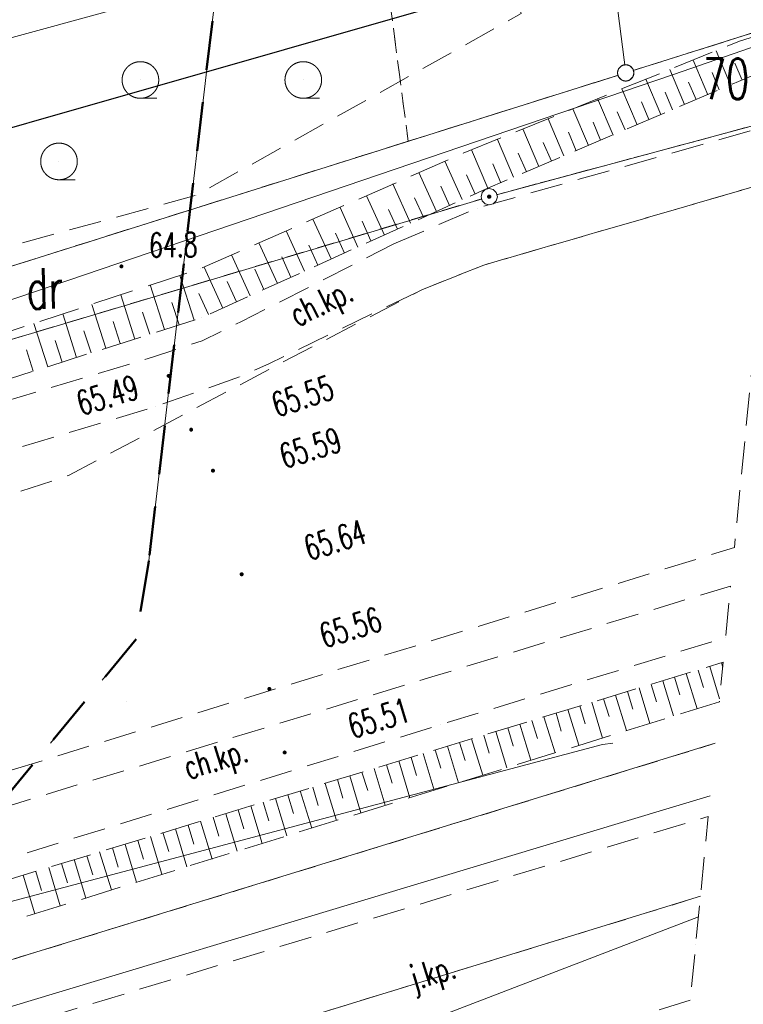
# Model space of a CAD drawing. Header units: millimetres. Extents: x 6487905018 to 6488192500, y 5882180700 to 5882375224.
# Tile 171 of 256: x 6488073816 to 6488096030, y 5882214140 to 5882244363. Entities that reach past the tile are written whole.
import ezdxf
from ezdxf.xclip import XClip

# ---------------------------------------------------------------- set-up
doc = ezdxf.new("R2010")
doc.units = ezdxf.units.MM
doc.header["$MEASUREMENT"] = 0
doc.header["$XCLIPFRAME"] = 2
for name, pattern in [('L_0_03', [1000, 500, -500]), ('L_0_04', [1500, 1000, -500]), ('L_0_05', [1750, 1250, -500]), ('L_0_08', [2500, 1500, -1000]), ('Wipeout_Contour', [1000, 0, -1000])]:
    doc.linetypes.add(name, pattern=pattern)
for name, color, linetype in [('Mapa cyfrowa', 7, 'Continuous'), ('Zamość 06.10._2_202_Punkt_graniczny_stabilizowany_trwale', 7, 'Continuous'), ('Zamość 06.10._2_203_Punkt_zalamania_granicy_dzialki_nie_stabilizowany', 7, 'Continuous'), ('Zamość 06.10._2_Mapa cyfrowa', 7, 'Continuous')]:
    doc.layers.add(name, color=color, linetype=linetype)
for name, color, linetype, lineweight in [('Zakres_Nr_pióra__141', 7, 'Continuous', 50), ('Zamość 06.10._2_000_Inne__niezydentyfikowane__Nr_pióra__7', 7, 'Continuous', 5), ('Zamość 06.10._2_0_Nr_pióra__7', 7, 'Continuous', 5), ('Zamość 06.10._2_202_Punkt_graniczny_stabilizowany_trwale_Nr_pióra__7', 7, 'Continuous', 5), ('Zamość 06.10._2_203_Punkt_zalamania_granicy_dzialki_nie_stabilizowany_Nr_pióra__7', 7, 'Continuous', 5), ('Zamość 06.10._2_210_Oznaczenie_uzytku_Nr_pióra__96', 8, 'Continuous', 15), ('Zamość 06.10._2_211_Nr_dzialki_Nr_pióra__96', 8, 'Continuous', 15), ('Zamość 06.10._2_217_Granica_konturu_klasyfikcyjnego_Nr_pióra__96', 8, 'Continuous', 15), ('Zamość 06.10._2_218_Granica_uzytku_Nr_pióra__96', 8, 'Continuous', 15), ('Zamość 06.10._2_219_Linia_granicy_Nr_pióra__96', 8, 'Continuous', 15), ('Zamość 06.10._2_chodnik__powierzchnia__Atr17_Nr_pióra__7', 7, 'Continuous', 5), ('Zamość 06.10._2_chodnik__powierzchnia__Nr_pióra__7', 7, 'Continuous', 5), ('Zamość 06.10._2_jezdnia__powierzchnia__Atr17_Nr_pióra__7', 7, 'Continuous', 5), ('Zamość 06.10._2_jezdnia__powierzchnia__Nr_pióra__7', 7, 'Continuous', 5), ('Zamość 06.10._2_opis_h_Nr_pióra__7', 7, 'Continuous', 5), ('Zamość 06.10._2_przewod_elektroenergetyczny__linia__Nr_pióra__1', 7, 'Continuous', 0), ('Zamość 06.10._2_przewod_gazowy__linia__Nr_pióra__40', 2, 'Continuous', 30), ('Zamość 06.10._2_przewod_telekomunikacyjny__linia__Nr_pióra__30', 7, 'Continuous', 5), ('Zamość 06.10._2_przewod_wodociagowy__linia__Nr_pióra__5', 7, 'Continuous', 5), ('Zamość 06.10._2_skarpa_nieumocniona__powierzchnia__Nr_pióra__7', 7, 'Continuous', 5), ('Zamość 06.10._2_zadrzewienie__powierzchnia____symbol_Nr_pióra__7', 7, 'Continuous', 5), ('Zamość 06.10._2_zadrzewienie__powierzchnia__Nr_pióra__7', 7, 'Continuous', 5), ('Zamość 06.10._2_Zakres_Nr_pióra__7', 7, 'Continuous', 5)]:
    doc.layers.add(name, color=color, linetype=linetype, lineweight=lineweight)
doc.styles.add('GENERATED_STYLE_1', font='Simplex.shx')

# ---------------------------------------------------------------- blocks, each defined once
blk = doc.blocks.new('Rysunek_1_2')
at = {"color": 254, "linetype": 'Wipeout_Contour', "lineweight": 0, "ltscale": 70061284114.24681}
blk.add_wipeout([(6487915525.867126, 5882181505.900702), (6488146644.289524, 5882181505.900702), (6488146644.289524, 5882373115.540435), (6488107628.768834, 5882373115.540435), (6488107628.768834, 5882320263.490532), (6488101226.436201, 5882320263.490532), (6488101226.436201, 5882373115.540435), (6487915525.867126, 5882373115.540435)], dxfattribs=at).dxf.layer = 'Zamość 06.10._2_Mapa cyfrowa'
at = {"layer": 'Zamość 06.10._2_0_Nr_pióra__7', "linetype": 'Continuous'}
for points in [[(6488076940.000001, 5882236744.723074, 1), (6488076940.000001, 5882236835.276926, 1)], [(6488078390, 5882233384.723074, 1), (6488078390, 5882233475.276926, 1)], [(6488079080, 5882231734.723075, 1), (6488079080, 5882231825.276926, 1)], [(6488079750, 5882230474.723074, 1), (6488079750, 5882230565.276926, 1)], [(6488080630, 5882227294.723074, 1), (6488080630, 5882227385.276926, 1)], [(6488081480.000001, 5882223774.723075, 1), (6488081480.000001, 5882223865.276926, 1)], [(6488081950, 5882221824.723074, 1), (6488081950, 5882221915.276926, 1)]]:
    blk.add_hatch(color=256, dxfattribs=at).paths.add_polyline_path(points)
at = {"layer": 'Zamość 06.10._2_000_Inne__niezydentyfikowane__Nr_pióra__7', "linetype": 'Continuous', "flags": 128}
for points in [[(6488095640, 5882242360), (6488095200, 5882243410)], [(6488094940.000001, 5882242060), (6488094490.000001, 5882243120)], [(6488095990.000001, 5882242510), (6488095770, 5882243030)], [(6488094220, 5882241760), (6488093770, 5882242830)], [(6488095290, 5882242210), (6488095070.000001, 5882242740)], [(6488093500, 5882241450), (6488093040, 5882242540)], [(6488094580, 5882241910), (6488094350, 5882242440.000001)], [(6488092770, 5882241140), (6488092300, 5882242240)], [(6488093860.000001, 5882241600), (6488093630, 5882242140)], [(6488092030.000001, 5882240820), (6488091550, 5882241940.000001)], [(6488093130, 5882241300), (6488092900.000001, 5882241840)], [(6488091280.000001, 5882240500), (6488090800, 5882241630)], [(6488092400.000001, 5882240980.000001), (6488092160, 5882241530)], [(6488090520, 5882240180), (6488090040, 5882241320)], [(6488091650.000001, 5882240660), (6488091420, 5882241220)], [(6488089750, 5882239860), (6488089260, 5882241010)], [(6488090900.000001, 5882240340), (6488090660, 5882240910)], [(6488088980.000001, 5882239530), (6488088480.000001, 5882240690.000001)], [(6488090140, 5882240020), (6488089890, 5882240590)], [(6488088190.000001, 5882239190.000001), (6488087690.000001, 5882240370)], [(6488089370, 5882239690.000001), (6488089120, 5882240270)], [(6488087400.000001, 5882238840), (6488086870, 5882240020)], [(6488088590, 5882239360), (6488088340, 5882239940.000001)], [(6488086610.000001, 5882238480.000001), (6488086070.000001, 5882239670)], [(6488087800, 5882239010), (6488087530.000001, 5882239600)], [(6488085810, 5882238120), (6488085270, 5882239320)], [(6488087010, 5882238660), (6488086740.000001, 5882239250)], [(6488085010, 5882237750), (6488084460, 5882238960)], [(6488086210, 5882238300), (6488085940.000001, 5882238890)], [(6488084200, 5882237380), (6488083650.000001, 5882238600)], [(6488085410, 5882237930), (6488085140, 5882238540)], [(6488083380, 5882237020), (6488082820.000001, 5882238240)], [(6488084600, 5882237570), (6488084330, 5882238180)], [(6488082560, 5882236640), (6488082000, 5882237880)], [(6488083790, 5882237200), (6488083510, 5882237810)], [(6488081730.000001, 5882236270), (6488081160, 5882237510)], [(6488082970, 5882236830), (6488082690.000001, 5882237440.000001)], [(6488080890, 5882235890), (6488080320.000001, 5882237140)], [(6488082140, 5882236460), (6488081860.000001, 5882237080)], [(6488080050, 5882235510), (6488079480.000001, 5882236770)], [(6488081310, 5882236080), (6488081030.000001, 5882236700)], [(6488079170, 5882235140), (6488078730.000001, 5882236510)], [(6488080470, 5882235700), (6488080190.000001, 5882236330)], [(6488078260, 5882234850), (6488077820.000001, 5882236220)], [(6488077350, 5882234560), (6488076920, 5882235920)], [(6488079610.000001, 5882235310), (6488079320.000001, 5882235960)], [(6488076460, 5882234280), (6488076030.000001, 5882235620)], [(6488078710, 5882235000), (6488078490.000001, 5882235680)], [(6488075560, 5882233990), (6488075140, 5882235330)], [(6488077810, 5882234710), (6488077590, 5882235390)], [(6488074680, 5882233710), (6488074250, 5882235040)], [(6488076010, 5882234140), (6488075790, 5882234810)], [(6488076900.000001, 5882234420), (6488076690.000001, 5882235100)], [(6488075120, 5882233850), (6488074910, 5882234520)], [(6488074230.000001, 5882233570), (6488074020, 5882234230.000001)], [(6488095360.000001, 5882224620), (6488095398.411728, 5882224490.36042)], [(6488094280.000001, 5882224290), (6488094610.000001, 5882223210)], [(6488094640, 5882224400.000001), (6488094810, 5882223860)], [(6488095000, 5882224510), (6488095303.558639, 5882223516.535367)], [(6488093200, 5882223960), (6488093360.000001, 5882223420)], [(6488093560, 5882224070), (6488093890, 5882222990)], [(6488093920, 5882224180), (6488094080, 5882223640)], [(6488092110.000001, 5882223630), (6488092440.000001, 5882222540)], [(6488092470, 5882223740), (6488092640, 5882223200)], [(6488092830, 5882223850), (6488093160, 5882222760)], [(6488091380, 5882223410), (6488091710, 5882222310)], [(6488091740.000001, 5882223520), (6488091910, 5882222970)], [(6488090280.000001, 5882223080), (6488090440.000001, 5882222520)], [(6488090640, 5882223190.000001), (6488090980.000001, 5882222090)], [(6488091010, 5882223300), (6488091180, 5882222750)], [(6488089170, 5882222740), (6488089510, 5882221630)], [(6488089540, 5882222850), (6488089710, 5882222300)], [(6488089910, 5882222960), (6488090250, 5882221860)], [(6488088430, 5882222510), (6488088770, 5882221400.000001)], [(6488088800, 5882222630), (6488088970, 5882222070)], [(6488087320.000001, 5882222180), (6488087490.000001, 5882221620)], [(6488087690.000001, 5882222290), (6488088030.000001, 5882221170)], [(6488088060, 5882222400.000001), (6488088230.000001, 5882221850)], [(6488086200, 5882221840), (6488086540, 5882220710)], [(6488086570.000001, 5882221950), (6488086740.000001, 5882221390)], [(6488086950, 5882222060), (6488087290, 5882220940.000001)], [(6488085450, 5882221610), (6488085790, 5882220480.000001)], [(6488085830, 5882221720), (6488086000, 5882221160)], [(6488084320.000001, 5882221270), (6488084500, 5882220700)], [(6488084700, 5882221380), (6488085040, 5882220250)], [(6488085080, 5882221490), (6488085250, 5882220930)], [(6488083190.000001, 5882220920), (6488083540, 5882219780)], [(6488083570.000001, 5882221040), (6488083740.000001, 5882220470)], [(6488083950, 5882221150.000001), (6488084290, 5882220020)], [(6488082430, 5882220690.000001), (6488082780.000001, 5882219550)], [(6488082810, 5882220810), (6488082980.000001, 5882220240)], [(6488081290, 5882220340), (6488081460, 5882219770)], [(6488081670, 5882220460), (6488082020, 5882219310)], [(6488082050, 5882220570), (6488082220, 5882220000)], [(6488080520, 5882220110), (6488080700, 5882219530)], [(6488080910, 5882220230.000001), (6488081260, 5882219080)], [(6488079370, 5882219760), (6488079720, 5882218600)], [(6488079760, 5882219880), (6488079930, 5882219300)], [(6488080140, 5882219990), (6488080490.000001, 5882218840)], [(6488078210, 5882219410), (6488078390, 5882218830)], [(6488078600, 5882219530), (6488078950, 5882218360)], [(6488078990.000001, 5882219640), (6488079160, 5882219060)], [(6488077440.000001, 5882219170), (6488077620, 5882218590)], [(6488077830, 5882219290), (6488078180, 5882218130)], [(6488076270, 5882218820), (6488076630, 5882217650.000001)], [(6488076660, 5882218940.000001), (6488076840, 5882218350)], [(6488077050, 5882219050), (6488077400.000001, 5882217890)], [(6488075490.000001, 5882218580), (6488075850, 5882217400.000001)], [(6488075880, 5882218700), (6488076060, 5882218110)], [(6488074310, 5882218220), (6488074490.000001, 5882217630)], [(6488074710, 5882218340), (6488075060, 5882217160)], [(6488075100, 5882218460), (6488075280.000001, 5882217870)], [(6488073920, 5882218100), (6488074280.000001, 5882216920)]]:
    blk.add_lwpolyline(points, dxfattribs=at)
at = {"layer": 'Zamość 06.10._2_0_Nr_pióra__7', "linetype": 'Continuous'}
for p, q in [((6488095910, 5882243700), (6488095910.05, 5882243700)), ((6488095200, 5882243410), (6488095200.05, 5882243410)), ((6488094490.000001, 5882243120), (6488094490.05, 5882243120)), ((6488095770, 5882243030), (6488095770.05, 5882243030)), ((6488093770, 5882242830), (6488093770.05, 5882242830)), ((6488093890, 5882242680), (6488093890.05, 5882242680)), ((6488095070.000001, 5882242740), (6488095070.05, 5882242740)), ((6488077522, 5882242512), (6488077522.05, 5882242512)), ((6488082522, 5882242512), (6488082522.05, 5882242512)), ((6488093040, 5882242540), (6488093040.05, 5882242540)), ((6488094350, 5882242440.000001), (6488094350.05, 5882242440.000001)), ((6488095640, 5882242360.000001), (6488095640.05, 5882242360.000001)), ((6488095990.000001, 5882242510), (6488095990.05, 5882242510)), ((6488092300, 5882242240), (6488092300.05, 5882242240)), ((6488093630, 5882242140), (6488093630.05, 5882242140)), ((6488094940.000001, 5882242060), (6488094940.05, 5882242060)), ((6488095290, 5882242210), (6488095290.05, 5882242210)), ((6488077522, 5882241950), (6488077522.05, 5882241950)), ((6488078022, 5882241950), (6488078022.05, 5882241950)), ((6488082522, 5882241950), (6488082522.05, 5882241950)), ((6488083022, 5882241950), (6488083022.05, 5882241950)), ((6488091550, 5882241940.000001), (6488091550.05, 5882241940.000001)), ((6488092900.000001, 5882241840), (6488092900.05, 5882241840)), ((6488094220, 5882241760), (6488094220.05, 5882241760)), ((6488094580, 5882241910), (6488094580.05, 5882241910)), ((6488090800, 5882241630), (6488090800.05, 5882241630)), ((6488092160, 5882241530), (6488092160.05, 5882241530)), ((6488093500, 5882241450), (6488093500.05, 5882241450)), ((6488093860.000001, 5882241600), (6488093860.05, 5882241600)), ((6488090040, 5882241320), (6488090040.05, 5882241320)), ((6488091420, 5882241220), (6488091420.05, 5882241220)), ((6488093130, 5882241300), (6488093130.05, 5882241300)), ((6488089260, 5882241010), (6488089260.05, 5882241010)), ((6488090660, 5882240910), (6488090660.05, 5882240910)), ((6488092400.000001, 5882240980.000001), (6488092400.05, 5882240980.000001)), ((6488092770, 5882241140), (6488092770.05, 5882241140)), ((6488085740.000001, 5882240630), (6488085740.05, 5882240630)), ((6488088480.000001, 5882240690.000001), (6488088480.05, 5882240690.000001)), ((6488089890, 5882240590), (6488089890.05, 5882240590)), ((6488091650.000001, 5882240660), (6488091650.05, 5882240660)), ((6488092030.000001, 5882240820), (6488092030.05, 5882240820)), ((6488087420, 5882240260), (6488087420.05, 5882240260)), ((6488087690.000001, 5882240370), (6488087690.05, 5882240370)), ((6488089120, 5882240270), (6488089120.05, 5882240270)), ((6488090900.000001, 5882240340), (6488090900.05, 5882240340)), ((6488091280.000001, 5882240500), (6488091280.05, 5882240500)), ((6488075022, 5882240012), (6488075022.05, 5882240012)), ((6488086870, 5882240020), (6488086870.05, 5882240020)), ((6488088340, 5882239940.000001), (6488088340.05, 5882239940.000001)), ((6488090140, 5882240020), (6488090140.05, 5882240020)), ((6488090520, 5882240180), (6488090520.05, 5882240180)), ((6488086070.000001, 5882239670), (6488086070.05, 5882239670)), ((6488089370, 5882239690.000001), (6488089370.05, 5882239690.000001)), ((6488089750, 5882239860.000001), (6488089750.05, 5882239860.000001)), ((6488075022, 5882239450), (6488075022.05, 5882239450)), ((6488075522, 5882239450), (6488075522.05, 5882239450)), ((6488087530.000001, 5882239600), (6488087530.05, 5882239600)), ((6488088590, 5882239360), (6488088590.05, 5882239360)), ((6488088980.000001, 5882239530), (6488088980.05, 5882239530)), ((6488085270, 5882239320), (6488085270.05, 5882239320)), ((6488086740.000001, 5882239250), (6488086740.05, 5882239250)), ((6488079250, 5882238980.000001), (6488079250.05, 5882238980.000001)), ((6488084460, 5882238960), (6488084460.05, 5882238960)), ((6488085940.000001, 5882238890), (6488085940.05, 5882238890)), ((6488087400.000001, 5882238840), (6488087400.05, 5882238840)), ((6488087800, 5882239010), (6488087800.05, 5882239010)), ((6488083650.000001, 5882238600), (6488083650.05, 5882238600)), ((6488085140, 5882238540), (6488085140.05, 5882238540)), ((6488086610.000001, 5882238480.000001), (6488086610.05, 5882238480.000001)), ((6488087010, 5882238660), (6488087010.05, 5882238660)), ((6488082820.000001, 5882238240), (6488082820.05, 5882238240)), ((6488084330, 5882238180), (6488084330.05, 5882238180)), ((6488086210, 5882238300), (6488086210.05, 5882238300)), ((6488082000, 5882237880), (6488082000.05, 5882237880)), ((6488085410, 5882237930), (6488085410.05, 5882237930)), ((6488085810, 5882238120), (6488085810.05, 5882238120)), ((6488083510, 5882237810), (6488083510.05, 5882237810)), ((6488084600, 5882237570), (6488084600.05, 5882237570)), ((6488085010, 5882237750), (6488085010.05, 5882237750)), ((6488081160, 5882237510), (6488081160.05, 5882237510)), ((6488082690.000001, 5882237440.000001), (6488082690.05, 5882237440.000001)), ((6488084200, 5882237380), (6488084200.05, 5882237380)), ((6488085300, 5882237480.000001), (6488085300.05, 5882237480.000001)), ((6488080320.000001, 5882237140), (6488080320.05, 5882237140)), ((6488081860.000001, 5882237080), (6488081860.05, 5882237080)), ((6488083380, 5882237020), (6488083380.05, 5882237020)), ((6488083790, 5882237200), (6488083790.05, 5882237200)), ((6488076940.000001, 5882236790), (6488076940.05, 5882236790)), ((6488079360.000001, 5882236720), (6488079360.05, 5882236720)), ((6488079480.000001, 5882236770), (6488079480.05, 5882236770)), ((6488081030.000001, 5882236700), (6488081030.05, 5882236700)), ((6488082560, 5882236640), (6488082560.05, 5882236640)), ((6488082970, 5882236830), (6488082970.05, 5882236830)), ((6488088060, 5882236830), (6488088060.05, 5882236830)), ((6488078730.000001, 5882236510), (6488078730.05, 5882236510)), ((6488080190.000001, 5882236330), (6488080190.05, 5882236330)), ((6488082140, 5882236460), (6488082140.05, 5882236460)), ((6488077820.000001, 5882236220), (6488077820.05, 5882236220)), ((6488081310, 5882236080), (6488081310.05, 5882236080)), ((6488081730.000001, 5882236270), (6488081730.05, 5882236270)), ((6488086160, 5882236070), (6488086160.05, 5882236070)), ((6488076920, 5882235920), (6488076920.05, 5882235920)), ((6488079320.000001, 5882235960), (6488079320.05, 5882235960)), ((6488080890, 5882235890), (6488080890.05, 5882235890)), ((6488076030.000001, 5882235620), (6488076030.05, 5882235620)), ((6488078490.000001, 5882235680), (6488078490.05, 5882235680)), ((6488080050, 5882235510), (6488080050.05, 5882235510)), ((6488080470, 5882235700), (6488080470.05, 5882235700)), ((6488075140, 5882235330), (6488075140.05, 5882235330)), ((6488077590, 5882235390), (6488077590.05, 5882235390)), ((6488079170, 5882235140), (6488079170.05, 5882235140)), ((6488079410, 5882235220), (6488079410.05, 5882235220)), ((6488079610.000001, 5882235310), (6488079610.05, 5882235310)), ((6488074250, 5882235040), (6488074250.05, 5882235040)), ((6488075790, 5882234810), (6488075790.05, 5882234810)), ((6488076690.000001, 5882235100), (6488076690.05, 5882235100)), ((6488078260, 5882234850), (6488078260.05, 5882234850)), ((6488078710, 5882235000), (6488078710.05, 5882235000)), ((6488080630, 5882235100), (6488080630.05, 5882235100)), ((6488074910, 5882234520), (6488074910.05, 5882234520)), ((6488077350, 5882234560), (6488077350.05, 5882234560)), ((6488077810, 5882234710), (6488077810.05, 5882234710)), ((6488079420, 5882234510), (6488079420.05, 5882234510)), ((6488074020, 5882234230.000001), (6488074020.05, 5882234230.000001)), ((6488076460, 5882234280), (6488076460.05, 5882234280)), ((6488076900.000001, 5882234420), (6488076900.05, 5882234420)), ((6488075560, 5882233990), (6488075560.05, 5882233990)), ((6488076010, 5882234140), (6488076010.05, 5882234140)), ((6488077890, 5882234000), (6488077890.05, 5882234000)), ((6488074680, 5882233710), (6488074680.05, 5882233710)), ((6488075120, 5882233850), (6488075120.05, 5882233850)), ((6488081460, 5882233800), (6488081460.05, 5882233800)), ((6488081470, 5882233630), (6488081470.05, 5882233630)), ((6488074230.000001, 5882233570), (6488074230.05, 5882233570)), ((6488078390, 5882233430), (6488078390.05, 5882233430)), ((6488080600, 5882233410), (6488080600.05, 5882233410)), ((6488077990.000001, 5882232490), (6488077990.05, 5882232490)), ((6488079080, 5882231780), (6488079080.05, 5882231780)), ((6488075310, 5882230370), (6488075310.05, 5882230370)), ((6488079750, 5882230520), (6488079750.05, 5882230520)), ((6488095756.069768, 5882228162.316289), (6488095756.119767, 5882228162.316289)), ((6488077770, 5882227680), (6488077770.05, 5882227680)), ((6488077780.000001, 5882227750), (6488077780.05, 5882227750)), ((6488080630, 5882227340), (6488080630.05, 5882227340)), ((6488092220, 5882227070), (6488092220.05, 5882227070)), ((6488095640.823099, 5882226979.117166), (6488095640.873099, 5882226979.117166)), ((6488077390, 5882225350), (6488077390.05, 5882225350)), ((6488095486.537109, 5882225395.114336), (6488095486.58711, 5882225395.114336)), ((6488095360.000001, 5882224620), (6488095360.05, 5882224620)), ((6488095412.692217, 5882224636.973437), (6488095412.742216, 5882224636.973437)), ((6488094280.000001, 5882224290), (6488094280.05, 5882224290)), ((6488094640, 5882224400.000001), (6488094640.05, 5882224400.000001)), ((6488095000, 5882224510), (6488095000.05, 5882224510)), ((6488095398.411728, 5882224490.36042), (6488095398.461728, 5882224490.36042)), ((6488086570.000001, 5882224220), (6488086570.05, 5882224220)), ((6488093200, 5882223960), (6488093200.05, 5882223960)), ((6488093560, 5882224070), (6488093560.05, 5882224070)), ((6488093920, 5882224180), (6488093920.05, 5882224180)), ((6488081480.000001, 5882223820), (6488081480.05, 5882223820)), ((6488092110.000001, 5882223630), (6488092110.05, 5882223630)), ((6488092470, 5882223740), (6488092470.05, 5882223740)), ((6488092830, 5882223850), (6488092830.05, 5882223850)), ((6488094080, 5882223640), (6488094080.05, 5882223640)), ((6488094810, 5882223860), (6488094810.05, 5882223860)), ((6488077090, 5882223440.000001), (6488077090.05, 5882223440.000001)), ((6488091380, 5882223410), (6488091380.05, 5882223410)), ((6488091740.000001, 5882223520), (6488091740.05, 5882223520)), ((6488093360.000001, 5882223420), (6488093360.05, 5882223420)), ((6488095294.227253, 5882223420.733144), (6488095294.277253, 5882223420.733144)), ((6488095303.558639, 5882223516.535367), (6488095303.608639, 5882223516.535367)), ((6488090280.000001, 5882223080), (6488090280.05, 5882223080)), ((6488090640, 5882223190.000001), (6488090640.05, 5882223190.000001)), ((6488091010, 5882223300), (6488091010.05, 5882223300)), ((6488092640, 5882223200), (6488092640.05, 5882223200)), ((6488094610.000001, 5882223210), (6488094610.05, 5882223210)), ((6488086720, 5882222720), (6488086720.05, 5882222720)), ((6488089170, 5882222740), (6488089170.05, 5882222740)), ((6488089540, 5882222850), (6488089540.05, 5882222850)), ((6488089910, 5882222960), (6488089910.05, 5882222960)), ((6488091180, 5882222750), (6488091180.05, 5882222750)), ((6488091910, 5882222970), (6488091910.05, 5882222970)), ((6488093160, 5882222760), (6488093160.05, 5882222760)), ((6488093890, 5882222990), (6488093890.05, 5882222990)), ((6488088430, 5882222510), (6488088430.05, 5882222510)), ((6488088800, 5882222630), (6488088800.05, 5882222630)), ((6488090440.000001, 5882222520), (6488090440.05, 5882222520)), ((6488092440.000001, 5882222540), (6488092440.05, 5882222540)), ((6488087320.000001, 5882222180), (6488087320.05, 5882222180)), ((6488087690.000001, 5882222290), (6488087690.05, 5882222290)), ((6488088060, 5882222400.000001), (6488088060.05, 5882222400.000001)), ((6488089710, 5882222300), (6488089710.05, 5882222300)), ((6488091710, 5882222310), (6488091710.05, 5882222310)), ((6488091710, 5882222110), (6488091710.05, 5882222110)), ((6488092020, 5882222160), (6488092020.05, 5882222160)), ((6488095170.704293, 5882222152.564091), (6488095170.754293, 5882222152.564091)), ((6488081950, 5882221870), (6488081950.05, 5882221870)), ((6488086200, 5882221840), (6488086200.05, 5882221840)), ((6488086570.000001, 5882221950), (6488086570.05, 5882221950)), ((6488086950, 5882222060), (6488086950.05, 5882222060)), ((6488088230.000001, 5882221850), (6488088230.05, 5882221850)), ((6488088970, 5882222070), (6488088970.05, 5882222070)), ((6488090250, 5882221860), (6488090250.05, 5882221860)), ((6488090980.000001, 5882222090), (6488090980.05, 5882222090)), ((6488085450, 5882221610), (6488085450.05, 5882221610)), ((6488085830, 5882221720), (6488085830.05, 5882221720)), ((6488087490.000001, 5882221620), (6488087490.05, 5882221620)), ((6488089510, 5882221630), (6488089510.05, 5882221630)), ((6488084320.000001, 5882221270), (6488084320.05, 5882221270)), ((6488084700, 5882221380), (6488084700.05, 5882221380)), ((6488085080, 5882221490), (6488085080.05, 5882221490)), ((6488086740.000001, 5882221390), (6488086740.05, 5882221390)), ((6488088770, 5882221400.000001), (6488088770.05, 5882221400.000001)), ((6488083190.000001, 5882220920), (6488083190.05, 5882220920)), ((6488083570.000001, 5882221040), (6488083570.05, 5882221040)), ((6488083950, 5882221150.000001), (6488083950.05, 5882221150.000001)), ((6488085250, 5882220930), (6488085250.05, 5882220930)), ((6488086000, 5882221160), (6488086000.05, 5882221160)), ((6488087290, 5882220940.000001), (6488087290.05, 5882220940.000001)), ((6488088030.000001, 5882221170), (6488088030.05, 5882221170)), ((6488082430, 5882220690.000001), (6488082430.05, 5882220690.000001)), ((6488082810, 5882220810), (6488082810.05, 5882220810)), ((6488084500, 5882220700), (6488084500.05, 5882220700)), ((6488086540, 5882220710), (6488086540.05, 5882220710)), ((6488081290, 5882220340), (6488081290.05, 5882220340)), ((6488081670, 5882220460), (6488081670.05, 5882220460)), ((6488082050, 5882220570), (6488082050.05, 5882220570)), ((6488083740.000001, 5882220470), (6488083740.05, 5882220470)), ((6488085790, 5882220480.000001), (6488085790.05, 5882220480.000001)), ((6488095014.036757, 5882220544.110717), (6488095014.086756, 5882220544.110717)), ((6488080520, 5882220110), (6488080520.05, 5882220110)), ((6488080910, 5882220230.000001), (6488080910.05, 5882220230.000001)), ((6488082220, 5882220000), (6488082220.05, 5882220000)), ((6488082980.000001, 5882220240), (6488082980.05, 5882220240)), ((6488084290, 5882220020), (6488084290.05, 5882220020)), ((6488085040, 5882220250), (6488085040.05, 5882220250)), ((6488079370, 5882219760), (6488079370.05, 5882219760)), ((6488079760, 5882219880), (6488079760.05, 5882219880)), ((6488080140, 5882219990), (6488080140.05, 5882219990)), ((6488081460, 5882219770), (6488081460.05, 5882219770)), ((6488083540, 5882219780), (6488083540.05, 5882219780)), ((6488094951.842964, 5882219905.587783), (6488094951.892963, 5882219905.587783)), ((6488078210, 5882219410), (6488078210.05, 5882219410)), ((6488078600, 5882219530), (6488078600.05, 5882219530)), ((6488078990.000001, 5882219640), (6488078990.05, 5882219640)), ((6488080700, 5882219530), (6488080700.05, 5882219530)), ((6488082780.000001, 5882219550), (6488082780.05, 5882219550)), ((6488077440.000001, 5882219170), (6488077440.05, 5882219170)), ((6488077830, 5882219290), (6488077830.05, 5882219290)), ((6488079930, 5882219300), (6488079930.05, 5882219300)), ((6488082020, 5882219310), (6488082020.05, 5882219310)), ((6488076270, 5882218820), (6488076270.05, 5882218820)), ((6488076660, 5882218940.000001), (6488076660.05, 5882218940.000001)), ((6488077050, 5882219050), (6488077050.05, 5882219050)), ((6488078390, 5882218830), (6488078390.05, 5882218830)), ((6488079160, 5882219060), (6488079160.05, 5882219060)), ((6488080490.000001, 5882218840), (6488080490.05, 5882218840)), ((6488081260, 5882219080), (6488081260.05, 5882219080)), ((6488075490.000001, 5882218580), (6488075490.05, 5882218580)), ((6488075880, 5882218700), (6488075880.05, 5882218700)), ((6488077620, 5882218590), (6488077620.05, 5882218590)), ((6488079720, 5882218600), (6488079720.05, 5882218600)), ((6488088720, 5882218650.000001), (6488088720.05, 5882218650.000001)), ((6488074310, 5882218220), (6488074310.05, 5882218220)), ((6488074710, 5882218340), (6488074710.05, 5882218340)), ((6488075100, 5882218460), (6488075100.05, 5882218460)), ((6488076840, 5882218350), (6488076840.05, 5882218350)), ((6488078950, 5882218360), (6488078950.05, 5882218360)), ((6488073920, 5882218100), (6488073920.05, 5882218100)), ((6488076060, 5882218110), (6488076060.05, 5882218110)), ((6488077400.000001, 5882217890), (6488077400.05, 5882217890)), ((6488078180, 5882218130), (6488078180.05, 5882218130)), ((6488074490.000001, 5882217630), (6488074490.05, 5882217630)), ((6488075280.000001, 5882217870), (6488075280.05, 5882217870)), ((6488076630, 5882217650.000001), (6488076630.05, 5882217650.000001)), ((6488075850, 5882217400.000001), (6488075850.05, 5882217400.000001)), ((6488094713.155039, 5882217455.058414), (6488094713.205039, 5882217455.058414)), ((6488075060, 5882217160), (6488075060.05, 5882217160)), ((6488074280.000001, 5882216920), (6488074280.05, 5882216920)), ((6488094651.428349, 5882216821.331065), (6488094651.478349, 5882216821.331065)), ((6488094568.877656, 5882215973.810617), (6488094568.927656, 5882215973.810617)), ((6488094402.31763, 5882214263.794345), (6488094402.367629, 5882214263.794345))]:
    blk.add_line(p, q, dxfattribs=at)
for centre in [(6488076940.000001, 5882236790), (6488078390, 5882233430), (6488079080, 5882231780), (6488079750, 5882230520), (6488080630, 5882227340), (6488081480.000001, 5882223820), (6488081950, 5882221870)]:
    blk.add_circle(centre, 45.276926, dxfattribs=at)
at = {"layer": 'Zamość 06.10._2_202_Punkt_graniczny_stabilizowany_trwale_Nr_pióra__7', "linetype": 'Continuous'}
blk.add_line((6488092420, 5882242730.000001), (6488092420.05, 5882242730.000001), dxfattribs=at)
at = {"layer": 'Zamość 06.10._2_203_Punkt_zalamania_granicy_dzialki_nie_stabilizowany_Nr_pióra__7', "linetype": 'Continuous'}
blk.add_line((6488088230.000001, 5882238930), (6488088230.05, 5882238930), dxfattribs=at)
at = {"layer": 'Zamość 06.10._2_217_Granica_konturu_klasyfikcyjnego_Nr_pióra__96', "linetype": 'L_0_03', "flags": 128}
for points in [[(6488078600, 5882295400.000001), (6488085740.000001, 5882240630)], [(6488092420, 5882242730.000001), (6488097325.522411, 5882244275.363437)], [(6488085740.000001, 5882240630), (6488092420, 5882242730.000001)]]:
    blk.add_lwpolyline(points, dxfattribs=at)
at = {"layer": 'Zamość 06.10._2_218_Granica_uzytku_Nr_pióra__96', "linetype": 'L_0_03', "flags": 128}
for points in [[(6488085740.000001, 5882240630), (6488078600, 5882295400.000001)], [(6488078600, 5882295400.000001), (6488085740.000001, 5882240630)], [(6488092420, 5882242730.000001), (6488097325.522411, 5882244275.363437)], [(6488097325.522411, 5882244275.363437), (6488092420, 5882242730.000001)], [(6488085740.000001, 5882240630), (6488092420, 5882242730.000001)], [(6488092420, 5882242730.000001), (6488085740.000001, 5882240630)], [(6488088230.000001, 5882238930), (6488097035.527506, 5882241298.082416)], [(6488097035.527506, 5882241298.082416), (6488088230.000001, 5882238930)], [(6488050730.000001, 5882229610), (6488085740.000001, 5882240630)], [(6488085740.000001, 5882240630), (6488050730.000001, 5882229610)], [(6488050420, 5882227640), (6488088230.000001, 5882238930)], [(6488088230.000001, 5882238930), (6488050420, 5882227640)], [(6488095170.704293, 5882222152.564091), (6488063290, 5882212350)], [(6488063290, 5882212350), (6488095170.704293, 5882222152.564091)], [(6488075680, 5882211610), (6488094713.155039, 5882217455.058414)]]:
    blk.add_lwpolyline(points, dxfattribs=at)
at = {"layer": 'Zamość 06.10._2_219_Linia_granicy_Nr_pióra__96', "linetype": 'Continuous', "flags": 128}
for points in [[(6488092420, 5882242730.000001), (6488087010, 5882284910)], [(6488092420, 5882242730.000001), (6488097325.522411, 5882244275.363437)], [(6488092420, 5882242730.000001), (6488050730.000001, 5882229610)], [(6488088230.000001, 5882238930), (6488097035.527506, 5882241298.082416)], [(6488088230.000001, 5882238930), (6488050420, 5882227640)], [(6488095170.704293, 5882222152.564091), (6488063290, 5882212350)], [(6488094713.155039, 5882217455.058414), (6488075680, 5882211610)]]:
    blk.add_lwpolyline(points, dxfattribs=at)
at = {"layer": 'Zamość 06.10._2_chodnik__powierzchnia__Nr_pióra__7', "linetype": 'L_0_04', "flags": 128}
for points in [[(6488085300, 5882237480.000001), (6488087860.000001, 5882238580), (6488097022.900543, 5882241168.445588), (6488096848.98959, 5882239382.959795), (6488088060, 5882236830), (6488086160, 5882236070), (6488081460, 5882233800), (6488080600, 5882233410), (6488077990.000001, 5882232490), (6488068880, 5882229750), (6488057700, 5882226320), (6488057030.000001, 5882226700), (6488056360.000001, 5882227490), (6488068370, 5882231160), (6488077890, 5882234000), (6488079420, 5882234510), (6488080630, 5882235100)], [(6488064580, 5882217520), (6488086570.000001, 5882224220), (6488095640.823099, 5882226979.117166), (6488095486.537109, 5882225395.114336), (6488086720, 5882222720), (6488063390, 5882215490), (6488063710, 5882216550)]]:
    blk.add_lwpolyline(points, close=True, dxfattribs=at)
at = {"layer": 'Zamość 06.10._2_jezdnia__powierzchnia__Nr_pióra__7', "linetype": 'L_0_04', "flags": 128}
blk.add_lwpolyline([(6487937199.926741, 5882181505.900702), (6487944120, 5882186480.000001), (6487955420, 5882192270), (6487968700, 5882197150.000001), (6487987180, 5882202890), (6488010660, 5882210140), (6488034760, 5882217530), (6488040000, 5882219130), (6488059610.000001, 5882225210), (6488075310, 5882230370), (6488081470, 5882233630), (6488086160, 5882236070), (6488088060, 5882236830), (6488096848.98959, 5882239382.959795), (6488095756.069768, 5882228162.316289), (6488092220, 5882227070), (6488065320.000001, 5882218790), (6488063880, 5882216950), (6488050800, 5882212990), (6488048420, 5882213800), (6488035940.000001, 5882210150.000001), (6488012080, 5882202830), (6487993710, 5882197150.000001), (6487982400.000001, 5882193450), (6487970620, 5882189820), (6487957710, 5882185050), (6487951012.646, 5882181505.900702)], dxfattribs=at)
blk.add_lwpolyline([(6488094402.31763, 5882214263.794345), (6488063000, 5882204690.000001), (6488063710, 5882202670), (6488057780.000001, 5882200900.000001), (6488056920, 5882203870), (6488055630, 5882206700), (6488053490.000001, 5882209480.000001), (6488053340, 5882209960), (6488062970, 5882212570), (6488067100, 5882211440.000001), (6488094951.842964, 5882219905.587783)], close=True, dxfattribs=at)
at = {"layer": 'Zamość 06.10._2_przewod_elektroenergetyczny__linia__Nr_pióra__1', "linetype": 'Continuous', "flags": 128}
for points in [[(6488097284.810813, 5882243857.391033), (6488093890, 5882242680), (6488061750, 5882231750), (6488062290, 5882230820)], [(6487966584.735785, 5882181505.900702), (6487969110.000001, 5882182650.000001), (6487969400.000001, 5882182640), (6487973710, 5882184040), (6487980090, 5882186310), (6487982110.000001, 5882187090), (6487986770, 5882188870), (6487992300, 5882190680), (6488011590, 5882196940.000001), (6488012760, 5882196600), (6488070050, 5882213020), (6488088720, 5882218650.000001), (6488095014.036757, 5882220544.110717)]]:
    blk.add_lwpolyline(points, dxfattribs=at)
at = {"layer": 'Zamość 06.10._2_przewod_gazowy__linia__Nr_pióra__40', "linetype": 'Continuous', "flags": 128}
blk.add_lwpolyline([(6488097683.287705, 5882247948.420457), (6488050430, 5882234430), (6488047410, 5882229430), (6487980320.000001, 5882208950), (6487976510, 5882210640), (6487958830, 5882203800), (6487938450, 5882195270), (6487935860.000001, 5882197440.000001), (6487935178.840664, 5882198013.324087)], dxfattribs=at)
at = {"layer": 'Zamość 06.10._2_przewod_telekomunikacyjny__linia__Nr_pióra__30', "linetype": 'Continuous', "flags": 128}
for points in [[(6488049100, 5882235450), (6488055860.000001, 5882238980.000001), (6488097929.581715, 5882250477.038958)], [(6487978615.605294, 5882181505.900702), (6487978790, 5882181590), (6488011640, 5882192430), (6488047410, 5882201070), (6488078060, 5882210450), (6488094651.428349, 5882216821.331065)]]:
    blk.add_lwpolyline(points, dxfattribs=at)
at = {"layer": 'Zamość 06.10._2_przewod_wodociagowy__linia__Nr_pióra__5', "linetype": 'Continuous', "flags": 128}
blk.add_lwpolyline([(6487961888.490653, 5882181505.900702), (6487970920, 5882184990), (6487985810, 5882190440.000001), (6488011250, 5882199020), (6488052190.000001, 5882211630), (6488091710, 5882222110), (6488092020, 5882222160)], dxfattribs=at)
at = {"layer": 'Zamość 06.10._2_skarpa_nieumocniona__powierzchnia__Nr_pióra__7', "linetype": 'L_0_05', "flags": 128}
for points in [[(6488061170, 5882230620), (6488068310, 5882233090), (6488079360.000001, 5882236720), (6488087420, 5882240260), (6488095910, 5882243700), (6488097312.982073, 5882244146.61596), (6488097186.95424, 5882242852.73021), (6488096270, 5882242630), (6488088120, 5882239160), (6488079410, 5882235220), (6488068870, 5882231860), (6488061570.000001, 5882229700), (6488056520, 5882228790)], [(6488095294.227253, 5882223420.733144), (6488070210, 5882215660), (6488062730.000001, 5882213720), (6488063420, 5882214910), (6488095412.692217, 5882224636.973437)]]:
    blk.add_lwpolyline(points, close=True, dxfattribs=at)
at = {"layer": 'Zamość 06.10._2_zadrzewienie__powierzchnia____symbol_Nr_pióra__7', "linetype": 'Continuous', "flags": 128}
for points in [[(6488077522, 5882241950), (6488078022, 5882241950)], [(6488082522, 5882241950), (6488083022, 5882241950)], [(6488075022, 5882239450), (6488075522, 5882239450)]]:
    blk.add_lwpolyline(points, dxfattribs=at)
at = {"layer": 'Zamość 06.10._2_zadrzewienie__powierzchnia____symbol_Nr_pióra__7', "linetype": 'Continuous'}
for centre in [(6488077522, 5882242512), (6488082522, 5882242512), (6488075022, 5882240012)]:
    blk.add_circle(centre, 562, dxfattribs=at)
at = {"layer": 'Zamość 06.10._2_zadrzewienie__powierzchnia__Nr_pióra__7', "linetype": 'L_0_04', "flags": 128}
blk.add_lwpolyline([(6488086090, 5882255140), (6488089210, 5882244550), (6488079250, 5882238980.000001), (6488062760, 5882234450), (6488059460, 5882246540)], close=True, dxfattribs=at)
at = {"layer": 'Zamość 06.10._2_Zakres_Nr_pióra__7', "linetype": 'L_0_08', "flags": 128}
blk.add_lwpolyline([(6488077770, 5882227680), (6488077390, 5882225350), (6488057910, 5882201700), (6487991970, 5882182660), (6487963899.999999, 5882191899.999999), (6487948427.806409, 5882211665.206947), (6487975970, 5882326920), (6488001880, 5882346970), (6488049600, 5882347290), (6488064120, 5882347940.000001), (6488083499.999998, 5882337899.999999), (6488088499.999998, 5882318799.999999), (6488077780.000001, 5882227750)], close=True, dxfattribs=at)
at = {"layer": 'Zamość 06.10._2_210_Oznaczenie_uzytku_Nr_pióra__96', "linetype": 'Continuous', "insert": (6488074007.793018, 5882236724.063674), "char_height": 1250, "attachment_point": 1, "rotation": 1.3999999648, "style": 'GENERATED_STYLE_1'}
blk.add_mtext('\\A1;{\\W0.660000x;\\FSimplex.shx;dr}', dxfattribs=at)
at = {"layer": 'Zamość 06.10._2_211_Nr_dzialki_Nr_pióra__96', "linetype": 'Continuous', "insert": (6488094797.857143, 5882243168.898809), "char_height": 1250, "attachment_point": 1, "style": 'GENERATED_STYLE_1'}
blk.add_mtext('\\A1;{\\W0.660000x;\\FSimplex.shx;708/5}', dxfattribs=at)
at = {"layer": 'Zamość 06.10._2_chodnik__powierzchnia__Atr17_Nr_pióra__7', "linetype": 'Continuous', "char_height": 750, "attachment_point": 1, "style": 'GENERATED_STYLE_1'}
for insert, rotation in [((6488082017.180267, 5882235596.775602), 25.7999999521), ((6488078775.335549, 5882221747.978774), 17.1999999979)]:
    blk.add_mtext('\\A1;{\\W0.660000x;\\FSimplex.shx;ch.kp.}', dxfattribs=dict(at, insert=insert, rotation=rotation))
at = {"layer": 'Zamość 06.10._2_jezdnia__powierzchnia__Atr17_Nr_pióra__7', "linetype": 'Continuous', "insert": (6488085707.011122, 5882215285.979872), "char_height": 750, "attachment_point": 1, "rotation": 16.900000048, "style": 'GENERATED_STYLE_1'}
blk.add_mtext('\\A1;{\\W0.660000x;\\FSimplex.shx;j.kp.}', dxfattribs=at)
at = {"layer": 'Zamość 06.10._2_opis_h_Nr_pióra__7', "linetype": 'Continuous', "char_height": 750, "attachment_point": 1, "style": 'GENERATED_STYLE_1'}
for s, insert, rotation in [('\\A1;{\\W0.660000x;\\FSimplex.shx;64.8}', (6488077783.955841, 5882237817.574914), 0.6999999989), ('\\A1;{\\W0.660000x;\\FSimplex.shx;65.49}', (6488075492.715473, 5882232922.404449), 16.7000000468), ('\\A1;{\\W0.660000x;\\FSimplex.shx;65.55}', (6488081476.937369, 5882232867.452232), 18.1999999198), ('\\A1;{\\W0.660000x;\\FSimplex.shx;65.59}', (6488081717.640335, 5882231295.776356), 17.0999999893), ('\\A1;{\\W0.660000x;\\FSimplex.shx;65.64}', (6488082472.347609, 5882228472.98063), 17.0999999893), ('\\A1;{\\W0.660000x;\\FSimplex.shx;65.56}', (6488082947.640334, 5882225785.776356), 17.0999999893), ('\\A1;{\\W0.660000x;\\FSimplex.shx;65.51}', (6488083817.764684, 5882223005.470216), 16.8999999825)]:
    blk.add_mtext(s, dxfattribs=dict(at, insert=insert, rotation=rotation))
at = {"color": 254, "linetype": 'Wipeout_Contour', "lineweight": 0, "ltscale": 105091587108.8372}
blk.add_wipeout([(6488092420, 5882242480.000001), (6488092545, 5882242513.493649), (6488092636.506351, 5882242605.000001), (6488092670, 5882242730.000001), (6488092636.506351, 5882242855.000001), (6488092545, 5882242946.506351), (6488092420, 5882242980.000001), (6488092295, 5882242946.506351), (6488092203.493649, 5882242855.000001), (6488092170, 5882242730.000001), (6488092203.493649, 5882242605.000001), (6488092295, 5882242513.493649)], dxfattribs=at).dxf.layer = 'Zamość 06.10._2_202_Punkt_graniczny_stabilizowany_trwale'
at = {"color": 254, "linetype": 'Wipeout_Contour', "lineweight": 0, "ltscale": 105091519230.7238}
blk.add_wipeout([(6488088230.000001, 5882238680), (6488088355.000001, 5882238713.493649), (6488088446.506351, 5882238805), (6488088480.000001, 5882238930), (6488088446.506351, 5882239055), (6488088355.000001, 5882239146.506351), (6488088230.000001, 5882239180), (6488088105.000001, 5882239146.506351), (6488088013.493649, 5882239055), (6488087980.000001, 5882238930), (6488088013.493649, 5882238805), (6488088105.000001, 5882238713.493649)], dxfattribs=at).dxf.layer = 'Zamość 06.10._2_203_Punkt_zalamania_granicy_dzialki_nie_stabilizowany'
at = {"layer": 'Zamość 06.10._2_203_Punkt_zalamania_granicy_dzialki_nie_stabilizowany_Nr_pióra__7', "linetype": 'Continuous'}
blk.add_hatch(color=256, dxfattribs=at).paths.add_polyline_path([(6488088230.000001, 5882238880, 1), (6488088230.000001, 5882238980, 1)])
at = {"layer": 'Zamość 06.10._2_0_Nr_pióra__7', "linetype": 'Continuous'}
for p, q in [((6488088120, 5882239160), (6488088120.05, 5882239160)), ((6488088190.000001, 5882239190.000001), (6488088190.05, 5882239190.000001)), ((6488087860.000001, 5882238580), (6488087860.05, 5882238580))]:
    blk.add_line(p, q, dxfattribs=at)
at = {"layer": 'Zamość 06.10._2_202_Punkt_graniczny_stabilizowany_trwale_Nr_pióra__7', "linetype": 'Continuous'}
for p, q in [((6488092420, 5882242980.000001), (6488092295, 5882242946.506351)), ((6488092545, 5882242946.506351), (6488092420, 5882242980.000001)), ((6488092203.493649, 5882242855.000001), (6488092170, 5882242730.000001)), ((6488092170, 5882242730.000001), (6488092203.493649, 5882242605.000001)), ((6488092295, 5882242946.506351), (6488092203.493649, 5882242855.000001)), ((6488092636.506351, 5882242855.000001), (6488092545, 5882242946.506351)), ((6488092670, 5882242730.000001), (6488092636.506351, 5882242855.000001)), ((6488092636.506351, 5882242605.000001), (6488092670, 5882242730.000001)), ((6488092203.493649, 5882242605.000001), (6488092295, 5882242513.493649)), ((6488092295, 5882242513.493649), (6488092420, 5882242480.000001)), ((6488092420, 5882242480.000001), (6488092545, 5882242513.493649)), ((6488092545, 5882242513.493649), (6488092636.506351, 5882242605.000001))]:
    blk.add_line(p, q, dxfattribs=at)
blk.add_circle((6488092420, 5882242730.000001), 250, dxfattribs=at)
at = {"layer": 'Zamość 06.10._2_203_Punkt_zalamania_granicy_dzialki_nie_stabilizowany_Nr_pióra__7', "linetype": 'Continuous'}
for p, q in [((6488088013.493649, 5882239055), (6488087980.000001, 5882238930)), ((6488088105.000001, 5882239146.506351), (6488088013.493649, 5882239055)), ((6488088230.000001, 5882239180), (6488088105.000001, 5882239146.506351)), ((6488088355.000001, 5882239146.506351), (6488088230.000001, 5882239180)), ((6488088446.506351, 5882239055), (6488088355.000001, 5882239146.506351)), ((6488088480.000001, 5882238930), (6488088446.506351, 5882239055)), ((6488087980.000001, 5882238930), (6488088013.493649, 5882238805)), ((6488088013.493649, 5882238805), (6488088105.000001, 5882238713.493649)), ((6488088355.000001, 5882238713.493649), (6488088446.506351, 5882238805)), ((6488088446.506351, 5882238805), (6488088480.000001, 5882238930)), ((6488088105.000001, 5882238713.493649), (6488088230.000001, 5882238680)), ((6488088230.000001, 5882238680), (6488088355.000001, 5882238713.493649))]:
    blk.add_line(p, q, dxfattribs=at)
blk.add_circle((6488088230.000001, 5882238930), 50, dxfattribs=at)

msp = doc.modelspace()

# ---------------------------------------------------------------- block references
at = {"layer": 'Mapa cyfrowa', "color": 22, "linetype": 'Continuous', "lineweight": 5}
ref = msp.add_blockref('Rysunek_1_2', (0, 0), dxfattribs=at)
XClip(ref).set_block_clipping_path([(6487915525.8671264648, 5882181505.9007024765), (6488146644.2895231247, 5882181505.9007024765), (6488146644.2895231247, 5882373115.5404348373), (6488107628.7688331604, 5882373115.5404348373), (6488107628.7688331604, 5882320263.4905319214), (6488101226.4362001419, 5882320263.4905319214), (6488101226.4362001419, 5882373115.5404348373), (6487915525.8671264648, 5882373115.5404348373)])

# ---------------------------------------------------------------- next in the draw order: linework, layer by layer
at = {"layer": 'Zakres_Nr_pióra__141', "linetype": 'L_0_08'}
for p, q in [((6488088499.999998, 5882318799.999999), (6488077780.000001, 5882227750)), ((6488077770, 5882227680), (6488077390, 5882225350)), ((6488077780.000001, 5882227750), (6488077770, 5882227680)), ((6488077390, 5882225350), (6488057910, 5882201700))]:
    msp.add_line(p, q, dxfattribs=at)

doc.saveas('drawing.dxf')
